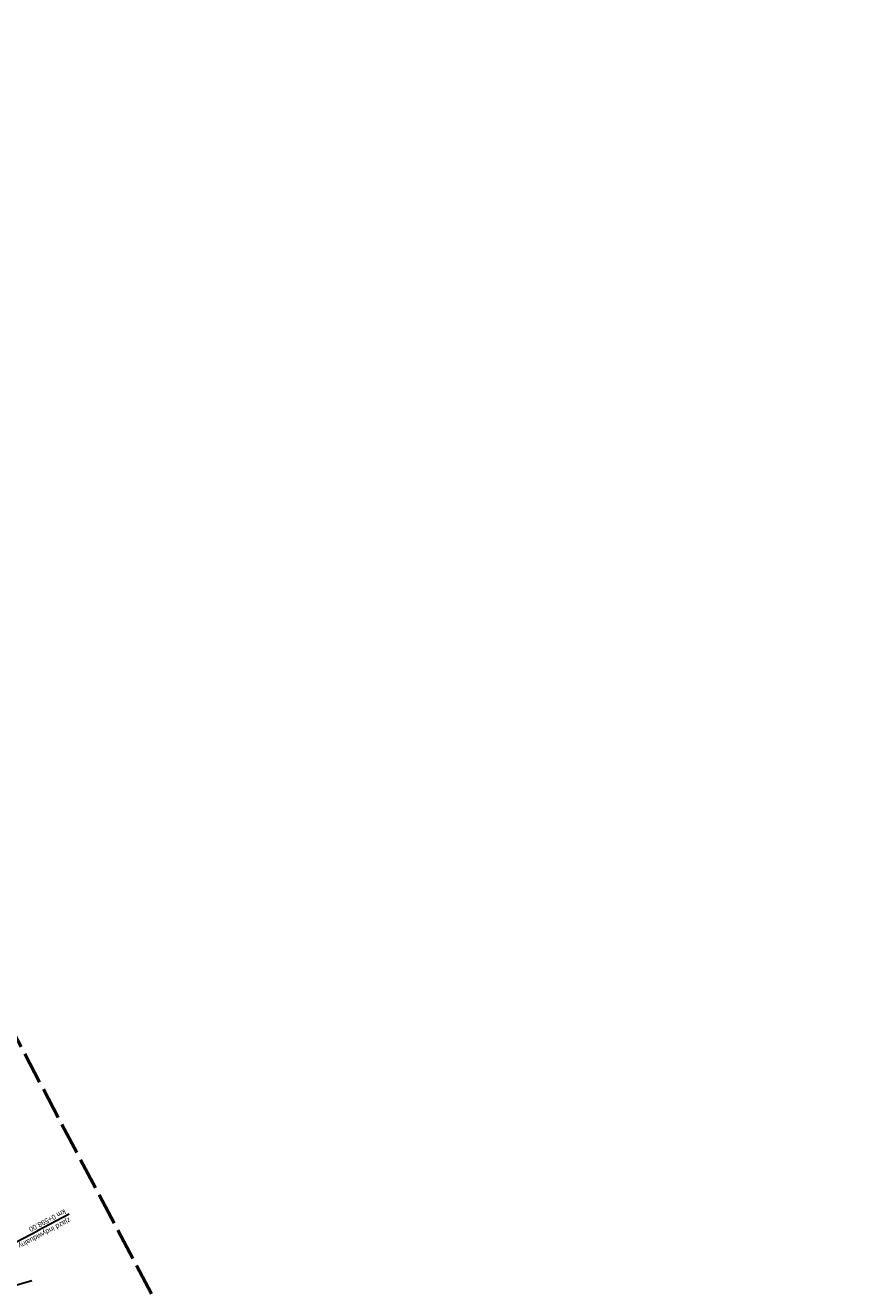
# Model space of a CAD drawing. Header units: metres. Extents: x 7529615 to 7533751, y 5721195 to 5727898.
# Tile 129 of 138: x 7530021 to 7530228, y 5727268 to 5727585. Entities that reach past the tile are written whole.
import ezdxf

# ---------------------------------------------------------------- set-up
doc = ezdxf.new("R2010")
doc.units = ezdxf.units.M
doc.linetypes.add('L_0_09', pattern=[2.5, 2, -0.5])
doc.layers.add('D-podzialy-dzialek-etap-III', color=7, linetype='Continuous', lineweight=30, true_color=0xff0040)
doc.layers.add('zakres-mdcp', color=7, linetype='L_0_09', lineweight=50, true_color=0xff05ff)
doc.layers.add('D-zjazdy-opis', color=202, linetype='Continuous', lineweight=30)
doc.styles.add('2mm08', font='arial.ttf', dxfattribs={"width": 0.8})

msp = doc.modelspace()

# ---------------------------------------------------------------- linework, layer by layer
at = {"layer": 'D-podzialy-dzialek-etap-III'}
msp.add_lwpolyline([(7530015.924, 5727268.855), (7530022.283, 5727270.655)], dxfattribs=at)
at = {"layer": 'D-zjazdy-opis', "color": 202, "linetype": 'Continuous', "lineweight": 30}
for p in [(7530031.628, 5727287.328), (7529996.215, 5727268.729)]:
    msp.add_line(p, (7530023.699, 5727283.164), dxfattribs=at)
at = {"layer": 'zakres-mdcp', "color": 202, "lineweight": 50, "ltscale": 4, "flags": 128}
msp.add_lwpolyline([(7531758.716, 5723850.032), (7531728.332, 5723851.794), (7531693.814, 5723894.136), (7531508.569, 5724248.602), (7531193.64, 5724847.394), (7530844.997, 5725516.068), (7530405.871, 5726335.327), (7530096.993, 5726929.301), (7529784.459, 5727520.373), (7529614.644, 5727842.41), (7529717.957, 5727897.667), (7529956.258, 5727449.278), (7530409.857, 5726589.568), (7530617.799, 5726197.499), (7530696.376, 5726240.903), (7530727.021, 5726177.862), (7530650.299, 5726135.481), (7530758.301, 5725929.636), (7531064.675, 5725351.856), (7531385.887, 5724741.515), (7531581.6, 5724370.323), (7531686.001, 5724174.745), (7531797.117, 5723955.134), (7531838.087, 5723957.501), (7531858.457, 5723931.987), (7531819.328, 5723892.549), (7531820.891, 5723857.614), (7531768.235, 5723832.41), (7531758.716, 5723850.032)], dxfattribs=at)

# ---------------------------------------------------------------- texts
at = {"layer": 'D-zjazdy-opis', "color": 202, "linetype": 'Continuous', "lineweight": 30, "char_height": 1.25, "rotation": 207.70921, "style": '2mm08'}
for s, insert, attachment_point in [('zjazd indywidualny', (7530031.47, 5727286.822), 7), ('km 0+598.00', (7530030.953, 5727287.539), 1)]:
    msp.add_mtext(s, dxfattribs=dict(at, insert=insert, attachment_point=attachment_point))

doc.saveas('drawing.dxf')
